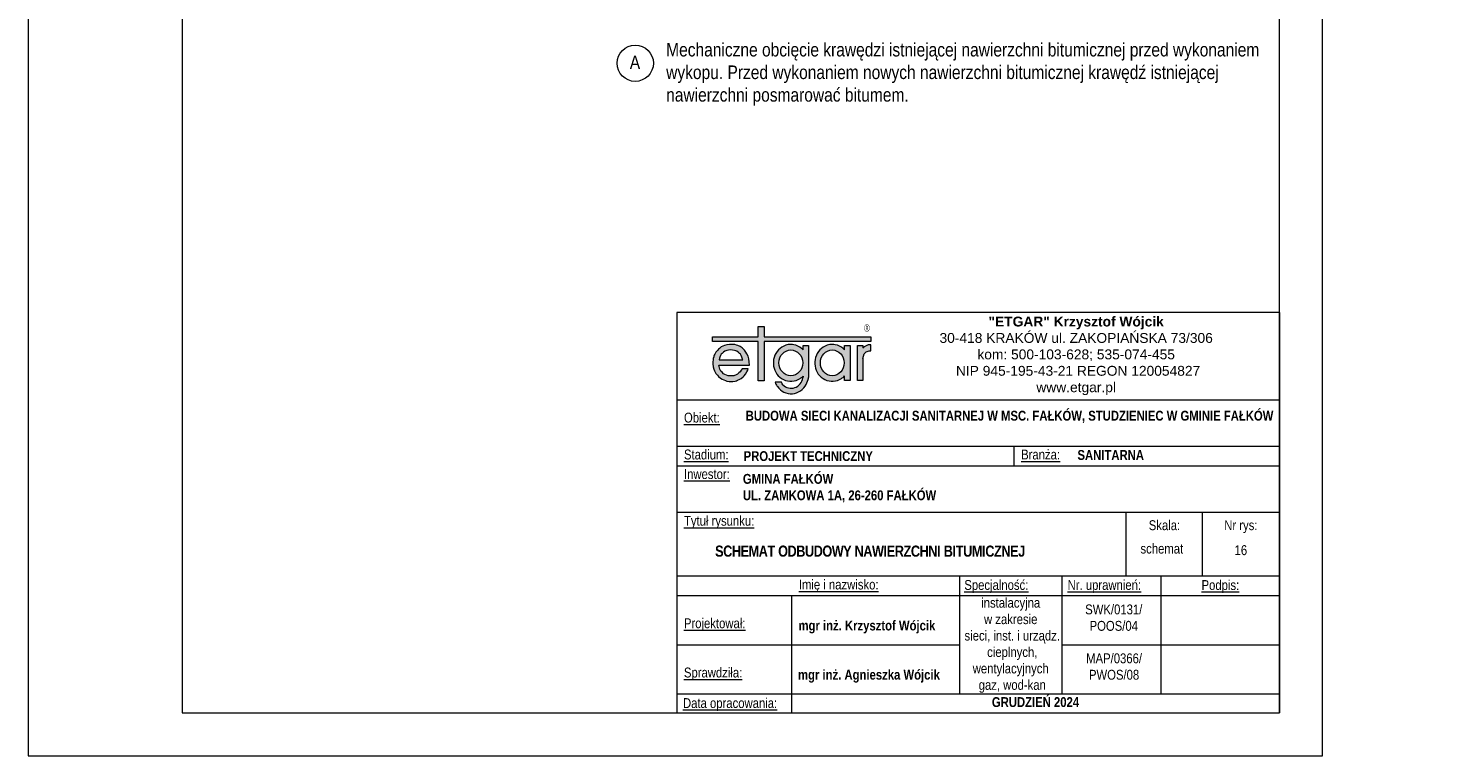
# Model space of a CAD drawing. Header units: inches. Extents: x 477 to 705, y 18 to 315.
# Tile 1 of 2: x 477 to 705, y 18 to 136. Entities that reach past the tile are written whole.
import ezdxf

# ---------------------------------------------------------------- set-up
doc = ezdxf.new("R2010")
doc.units = ezdxf.units.IN
doc.header["$MEASUREMENT"] = 0
doc.layers.get('0').update_dxf_attribs({"linetype": 'CONTINUOUS', "lineweight": 9})
doc.layers.get('Defpoints').update_dxf_attribs({"linetype": 'CONTINUOUS'})
for name, color, linetype, lineweight in [('_00_Formatka', 7, 'CONTINUOUS', 20), ('_II_Tabelki i ramki', 7, 'CONTINUOUS', 18), ('P', 7, 'CONTINUOUS', 30), ('Tabelka', 7, 'CONTINUOUS', 15)]:
    doc.layers.add(name, color=color, linetype=linetype, lineweight=lineweight)
doc.styles.add('Arial Narrow', font='ARIALN.TTF', dxfattribs={"height": 3.5})
doc.styles.add('Opisowy', font='arial.ttf')
doc.styles.get("Standard").update_dxf_attribs({"font": 'txt', "width": 0.75})
doc.styles.add('TABELA', font='romans.shx', dxfattribs={"height": 2})

# ---------------------------------------------------------------- blocks, each defined once
blk = doc.blocks.new('A$C24AC0CAE')
for color, points in [(3, [(25.67, 9.23), (8.35, 9.23), (8.35, 10.93), (7.36, 10.93), (7.36, 9.23), (0, 9.23), (0, 8.48), (7.36, 8.48), (7.36, 2.1), (8.35, 2.1), (8.35, 8.48), (25.67, 8.48)]), (256, [(25.37, 6.95), (25.67, 6.95), (25.67, 7.92), (25.25, 7.92), (25.03, 7.84), (24.89, 7.78), (24.78, 7.71), (24.68, 7.65), (24.6, 7.6), (24.52, 7.53), (24.45, 7.47), (24.39, 7.47), (24.39, 7.84), (23.5, 7.84), (23.5, 2.15), (24.39, 2.15), (24.39, 5.74), (24.47, 6.12), (24.61, 6.45), (24.73, 6.64), (24.82, 6.71), (24.92, 6.78), (25.06, 6.84), (25.24, 6.91)])]:
    blk.add_hatch(color=color).paths.add_polyline_path(points)
h = blk.add_hatch(color=256)
h.paths.add_polyline_path([(4.95, 2.74), (5.13, 2.92), (5.32, 3.17), (5.56, 3.54), (5.71, 3.84), (5.78, 4.06), (4.79, 4.06), (4.63, 3.8), (4.45, 3.55), (4.26, 3.37), (4.01, 3.17), (3.83, 3.06), (3.45, 2.93), (3.05, 2.88), (2.5, 2.93), (2.27, 3), (1.96, 3.12), (1.78, 3.24), (1.52, 3.48), (1.34, 3.68), (1.22, 3.87), (1.17, 3.99), (1.1, 4.18), (1.04, 4.43), (1.01, 4.65), (5.96, 4.65), (5.95, 5.18), (5.87, 5.64), (5.75, 6.08), (5.57, 6.46), (5.4, 6.75), (5.17, 7.07), (4.8, 7.43), (4.48, 7.64), (4.09, 7.83), (3.87, 7.9), (3.58, 7.97), (3.09, 8), (2.75, 8), (2.3, 7.95), (1.94, 7.84), (1.64, 7.71), (1.4, 7.59), (1.22, 7.46), (1.09, 7.34), (0.97, 7.21), (0.84, 7.09), (0.73, 6.97), (0.66, 6.89), (0.53, 6.72), (0.41, 6.54), (0.34, 6.41), (0.27, 6.25), (0.22, 6.15), (0.17, 5.98), (0.09, 5.7), (0.06, 5.51), (0.03, 5.2), (0.02, 4.85), (0.09, 4.36), (0.18, 3.99), (0.28, 3.73), (0.4, 3.52), (0.53, 3.3), (0.66, 3.14), (0.78, 2.99), (0.97, 2.79), (1.28, 2.53), (1.53, 2.36), (1.81, 2.23), (2.07, 2.12), (2.31, 2.05), (2.69, 1.99), (3, 1.99), (3.3, 1.99), (3.67, 2.05), (3.89, 2.11), (4.05, 2.18), (4.32, 2.3), (4.63, 2.49)])
h.paths.add_polyline_path([(1.06, 5.48), (1.1, 5.75), (1.16, 5.93), (1.28, 6.22), (1.41, 6.4), (1.53, 6.53), (1.65, 6.65), (1.78, 6.77), (1.96, 6.9), (2.3, 7.02), (2.58, 7.09), (2.92, 7.14), (3.24, 7.09), (3.57, 7.03), (3.74, 6.96), (3.93, 6.89), (4.13, 6.76), (4.25, 6.65), (4.38, 6.54), (4.51, 6.4), (4.63, 6.19), (4.75, 5.95), (4.81, 5.78), (4.87, 5.63), (4.88, 5.48)], flags=16)
h = blk.add_hatch(color=256)
edge = h.paths.add_edge_path()
edge.add_line((15.56, 7.84), (14.67, 7.84))
edge.add_line((14.67, 7.84), (14.67, 7.15))
edge.add_spline(control_points=[(14.67, 7.15), (14.6, 7.22), (14.52, 7.29), (14.08, 7.66), (13.64, 7.87), (13.02, 7.99), (12.85, 8), (12.69, 8), (12.4, 8), (12.12, 7.96), (11.41, 7.73), (11, 7.46), (10.35, 6.78), (10.11, 6.36), (9.84, 5.45), (9.81, 4.96), (9.97, 4.03), (10.15, 3.58), (10.7, 2.81), (11.07, 2.5), (11.91, 2.08), (12.39, 1.99), (13.33, 2.05), (13.79, 2.2), (14.36, 2.58), (14.52, 2.71), (14.67, 2.87)], knot_values=[5.520049, 5.520049, 5.520049, 5.520049, 5.626987, 5.626987, 6.112202, 6.112202, 6.283185, 6.283185, 6.283185, 6.572803, 6.572803, 7.058019, 7.058019, 7.543234, 7.543234, 8.028449, 8.028449, 8.513665, 8.513665, 8.99888, 8.99888, 9.484095, 9.484095, 9.969311, 9.969311, 10.188021, 10.188021, 10.188021, 10.188021], degree=3, periodic=0)
edge.add_line((14.68, 2.87), (14.63, 2.59))
edge.add_ellipse((12.73, 2.97), major_axis=(0, 2.09), ratio=0.923674, start_angle=136.5689, end_angle=259.5379, ccw=False)
edge.add_line((11.41, 1.46), (11.27, 1.63))
edge.add_line((11.27, 1.63), (11.2, 1.79))
edge.add_line((11.2, 1.79), (11.17, 1.87))
edge.add_line((11.17, 1.87), (10.15, 1.87))
edge.add_line((10.15, 1.87), (10.2, 1.67))
edge.add_spline(control_points=[(10.2, 1.67), (10.29, 1.49), (10.39, 1.32), (10.78, 0.78), (11.15, 0.47), (11.99, 0.06), (12.47, -0.03), (13.4, 0.04), (13.86, 0.2), (14.64, 0.73), (14.96, 1.09), (15.32, 1.77), (15.42, 2.05), (15.48, 2.35)], knot_values=[2.033718, 2.033718, 2.033718, 2.033718, 2.238106, 2.238106, 2.725025, 2.725025, 3.211944, 3.211944, 3.698864, 3.698864, 4.185783, 4.185783, 4.49503, 4.49503, 4.49503, 4.49503], degree=3, periodic=0)
edge.add_line((15.48, 2.35), (15.56, 2.85))
edge.add_line((15.56, 2.85), (15.56, 7.84))
edge = h.paths.add_edge_path(flags=16)
edge.add_ellipse((12.69, 5.01), major_axis=(0, 2.09), ratio=0.923674, start_angle=0, end_angle=360)
h = blk.add_hatch(color=256)
edge = h.paths.add_edge_path()
edge.add_line((22.3, 7.84), (21.41, 7.84))
edge.add_line((21.41, 7.84), (21.41, 7.13))
edge.add_spline(control_points=[(21.41, 7.13), (21.33, 7.21), (21.25, 7.29), (20.81, 7.66), (20.37, 7.87), (19.74, 7.99), (19.58, 8), (19.41, 8)], knot_values=[5.512455, 5.512455, 5.512455, 5.512455, 5.626987, 5.626987, 6.112202, 6.112202, 6.283185, 6.283185, 6.283185, 6.283185], degree=3, periodic=0)
edge.add_spline(control_points=[(19.41, 8), (19.13, 8), (18.85, 7.96), (18.13, 7.73), (17.72, 7.46), (17.08, 6.78), (16.84, 6.36), (16.57, 5.45), (16.54, 4.96), (16.69, 4.03), (16.87, 3.58), (17.42, 2.81), (17.79, 2.5), (18.64, 2.08), (19.11, 1.99), (20.05, 2.05), (20.51, 2.2), (21.09, 2.58), (21.26, 2.72), (21.41, 2.88)], knot_values=[6.283185, 6.283185, 6.283185, 6.283185, 6.572803, 6.572803, 7.058019, 7.058019, 7.543234, 7.543234, 8.028449, 8.028449, 8.513665, 8.513665, 8.99888, 8.99888, 9.484095, 9.484095, 9.969311, 9.969311, 10.195609, 10.195609, 10.195609, 10.195609], degree=3, periodic=0)
edge.add_line((21.41, 2.88), (21.41, 2.15))
edge.add_line((21.41, 2.15), (22.3, 2.15))
edge.add_line((22.3, 2.15), (22.3, 7.84))
edge = h.paths.add_edge_path(flags=16)
edge.add_ellipse((19.41, 5.01), major_axis=(0, 2.09), ratio=0.923674, start_angle=0, end_angle=360)
at = {"color": 3}
for points in [[(7.36, 8.48), (0, 8.48), (0, 9.23), (7.36, 9.23)], [(7.36, 9.23), (7.36, 10.93), (8.35, 10.93), (8.35, 9.23)], [(8.35, 9.23), (25.67, 9.23), (25.67, 8.48), (8.35, 8.48)], [(8.35, 8.48), (8.35, 2.1), (7.36, 2.1), (7.36, 8.48)]]:
    blk.add_lwpolyline(points, dxfattribs=at)
for points in [[(1.01, 4.65), (5.96, 4.65), (5.95, 5.18), (5.87, 5.64), (5.75, 6.08), (5.57, 6.46), (5.4, 6.75), (5.17, 7.07), (4.8, 7.43), (4.48, 7.64), (4.09, 7.83), (3.87, 7.9), (3.58, 7.97), (3.09, 8), (2.75, 8), (2.3, 7.95), (1.94, 7.84), (1.64, 7.71), (1.4, 7.59), (1.22, 7.46), (1.09, 7.34), (0.97, 7.21), (0.84, 7.09), (0.73, 6.97), (0.66, 6.89), (0.53, 6.72), (0.41, 6.54), (0.34, 6.41), (0.27, 6.25), (0.22, 6.15), (0.17, 5.98), (0.09, 5.7), (0.06, 5.51), (0.03, 5.2), (0.02, 4.85), (0.09, 4.36), (0.18, 3.99), (0.28, 3.73), (0.4, 3.52), (0.53, 3.3), (0.66, 3.14), (0.78, 2.99), (0.97, 2.79), (1.28, 2.53), (1.53, 2.36), (1.81, 2.23), (2.07, 2.12), (2.31, 2.05), (2.69, 1.99), (3, 1.99), (3.3, 1.99), (3.67, 2.05), (3.89, 2.11), (4.05, 2.18), (4.32, 2.3), (4.63, 2.49), (4.95, 2.74), (5.13, 2.92), (5.32, 3.17), (5.56, 3.54), (5.71, 3.84), (5.78, 4.06), (4.79, 4.06), (4.63, 3.8), (4.45, 3.55), (4.26, 3.37), (4.01, 3.17), (3.83, 3.06), (3.45, 2.93), (3.05, 2.88), (2.5, 2.93), (2.27, 3), (1.96, 3.12), (1.78, 3.24), (1.52, 3.48), (1.34, 3.68), (1.22, 3.87), (1.17, 3.99), (1.1, 4.18), (1.04, 4.43)], [(1.06, 5.48), (4.88, 5.48), (4.87, 5.63), (4.81, 5.78), (4.75, 5.95), (4.63, 6.19), (4.51, 6.4), (4.38, 6.54), (4.25, 6.65), (4.13, 6.76), (3.93, 6.89), (3.74, 6.96), (3.57, 7.03), (3.24, 7.09), (2.92, 7.14), (2.58, 7.09), (2.3, 7.02), (1.96, 6.9), (1.78, 6.77), (1.65, 6.65), (1.53, 6.53), (1.41, 6.4), (1.28, 6.22), (1.16, 5.93), (1.1, 5.75)]]:
    blk.add_lwpolyline(points, close=True)
for points in [[(14.67, 7.15), (14.67, 7.84), (15.56, 7.84), (15.56, 2.85)], [(21.41, 7.13), (21.41, 7.84), (22.3, 7.84), (22.3, 2.15), (21.41, 2.15), (21.41, 2.88)], [(24.39, 5.74), (24.39, 2.15), (23.5, 2.15), (23.5, 7.84), (24.39, 7.84), (24.39, 7.47)], [(24.39, 5.74), (24.47, 6.12), (24.61, 6.45), (24.73, 6.64), (24.82, 6.71), (24.92, 6.78), (25.06, 6.84), (25.24, 6.91), (25.37, 6.95), (25.67, 6.95), (25.67, 7.92), (25.25, 7.92), (25.03, 7.84), (24.89, 7.78), (24.78, 7.71), (24.68, 7.65), (24.6, 7.6), (24.52, 7.53), (24.45, 7.47), (24.39, 7.47)], [(14.67, 2.85), (14.63, 2.59)], [(14.67, 2.85), (14.67, 2.87)], [(15.56, 2.85), (15.48, 2.35)], [(11.41, 1.46), (11.27, 1.63), (11.2, 1.79), (11.17, 1.87), (10.15, 1.87), (10.2, 1.67)]]:
    blk.add_lwpolyline(points)
for centre in [(12.69, 5.01), (19.41, 5.01)]:
    blk.add_ellipse(centre, major_axis=(0, 2.09), ratio=0.923674)
blk.add_ellipse((12.73, 2.97), major_axis=(0, 2.09), ratio=0.923674, start_param=2.383576, end_param=4.529791)
for points, knots in [([(14.67, 7.15), (14.6, 7.22), (14.52, 7.29), (14.08, 7.66), (13.64, 7.87), (13.02, 7.99), (12.85, 8), (12.69, 8), (12.4, 8), (12.12, 7.96), (11.41, 7.73), (11, 7.46), (10.35, 6.78), (10.11, 6.36), (9.84, 5.45), (9.81, 4.96), (9.97, 4.03), (10.15, 3.58), (10.7, 2.81), (11.07, 2.5), (11.91, 2.08), (12.39, 1.99), (13.33, 2.05), (13.79, 2.2), (14.36, 2.58), (14.52, 2.71), (14.67, 2.87)], [5.520049, 5.520049, 5.520049, 5.520049, 5.626987, 5.626987, 6.112202, 6.112202, 6.283185, 6.283185, 6.283185, 6.572803, 6.572803, 7.058019, 7.058019, 7.543234, 7.543234, 8.028449, 8.028449, 8.513665, 8.513665, 8.99888, 8.99888, 9.484095, 9.484095, 9.969311, 9.969311, 10.188021, 10.188021, 10.188021, 10.188021]), ([(21.41, 7.13), (21.33, 7.21), (21.25, 7.29), (20.81, 7.66), (20.37, 7.87), (19.74, 7.99), (19.58, 8), (19.41, 8), (19.13, 8), (18.85, 7.96), (18.13, 7.73), (17.72, 7.46), (17.08, 6.78), (16.84, 6.36), (16.57, 5.45), (16.54, 4.96), (16.69, 4.03), (16.87, 3.58), (17.42, 2.81), (17.79, 2.5), (18.64, 2.08), (19.11, 1.99), (20.05, 2.05), (20.51, 2.2), (21.09, 2.58), (21.26, 2.72), (21.41, 2.88)], [5.512455, 5.512455, 5.512455, 5.512455, 5.626987, 5.626987, 6.112202, 6.112202, 6.283185, 6.283185, 6.283185, 6.572803, 6.572803, 7.058019, 7.058019, 7.543234, 7.543234, 8.028449, 8.028449, 8.513665, 8.513665, 8.99888, 8.99888, 9.484095, 9.484095, 9.969311, 9.969311, 10.195609, 10.195609, 10.195609, 10.195609]), ([(10.2, 1.67), (10.29, 1.49), (10.39, 1.32), (10.78, 0.78), (11.15, 0.47), (11.99, 0.06), (12.47, -0.03), (13.4, 0.04), (13.86, 0.2), (14.64, 0.73), (14.96, 1.09), (15.36, 1.85), (15.48, 2.23), (15.53, 2.63)], [2.033718, 2.033718, 2.033718, 2.033718, 2.238106, 2.238106, 2.725025, 2.725025, 3.211944, 3.211944, 3.698864, 3.698864, 4.185783, 4.185783, 4.593309, 4.593309, 4.593309, 4.593309])]:
    blk.add_open_spline(points, degree=3, knots=knots)

msp = doc.modelspace()

# ---------------------------------------------------------------- linework, layer by layer
at = {"layer": '_00_Formatka', "color": 0}
for p, q in [((679.86, 89.75), (582.09, 89.75)), ((582.09, 89.75), (582.09, 24.75)), ((582.09, 75.54), (679.86, 75.54)), ((582.09, 75.54), (582.09, 68.03)), ((582.09, 68.03), (582.09, 61.66)), ((582.09, 68.03), (679.86, 68.03)), ((636.79, 67.96), (636.79, 64.85)), ((582.09, 64.85), (582.09, 57.34)), ((582.09, 64.85), (679.86, 64.85)), ((582.09, 57.34), (679.86, 57.34)), ((655, 46.98), (655, 57.34)), ((667.35, 57.34), (667.35, 46.98)), ((582.09, 46.98), (679.86, 46.98)), ((627.97, 46.98), (627.97, 43.8)), ((636.79, 46.98), (659.08, 46.98)), ((641.5, 46.98), (679.86, 46.98)), ((644.56, 46.98), (644.56, 43.8)), ((660.6, 46.98), (660.6, 27.8)), ((582.09, 43.8), (644.56, 43.8)), ((582.09, 43.8), (679.86, 43.8)), ((600.72, 43.8), (600.72, 24.75)), ((627.97, 43.8), (627.97, 27.8)), ((644.56, 43.8), (679.86, 43.8)), ((644.56, 43.8), (644.56, 27.8)), ((582.09, 35.8), (627.97, 35.8)), ((582.09, 27.8), (679.86, 27.8))]:
    msp.add_line(p, q, dxfattribs=at)
for points in [[(679.86, 89.75), (679.86, 24.75)], [(582.09, 24.75), (679.86, 24.75)]]:
    msp.add_lwpolyline(points, dxfattribs=at)
at = {"layer": '_00_Formatka', "color": 0, "ltscale": 3000}
for points in [[(644.56, 35.8), (679.86, 35.8)], [(644.56, 33.29), (644.56, 33.29)], [(627.97, 29.58), (627.97, 29.58)], [(660.6, 27.8), (660.6, 27.8)]]:
    msp.add_lwpolyline(points, dxfattribs=at)
at = {"layer": '_II_Tabelki i ramki', "lineweight": 18}
for p, q in [((501.86, 307.75), (501.86, 24.75)), ((679.86, 24.75), (679.86, 307.75)), ((501.86, 24.75), (679.86, 24.75))]:
    msp.add_line(p, q, dxfattribs=at)
at = {"layer": 'Defpoints', "lineweight": 9}
msp.add_lwpolyline([(686.86, 17.75), (686.86, 314.75), (476.86, 314.75), (476.86, 17.75)], close=True, dxfattribs=at)
at = {"layer": 'P', "linetype": 'Continuous', "lineweight": 0}
msp.add_circle((575.35, 130.21), 2.95, dxfattribs=at)

# ---------------------------------------------------------------- block references
at = {"layer": '_00_Formatka', "color": 0}
msp.add_blockref('A$C24AC0CAE', (587.91, 76.55), dxfattribs=at)

# ---------------------------------------------------------------- texts
at = {"linetype": 'Continuous', "lineweight": 5, "char_height": 2.2, "attachment_point": 1, "style": 'Arial Narrow'}
for s, insert, width in [('{\\fArial Narrow|b0|i0|c238|p34;Mechaniczne obcięcie krawędzi istniejącej nawierzchni bitumicznej przed wykonaniem\\Pwykopu. Przed wykonaniem nowych nawierzchni bitumicznej krawędź istniejącej \\Pnawierzchni posmarować bitumem.}', (580.37, 133.51), 126.1546), ('{\\fArial Narrow|b0|i0|c238|p34;A}', (574.47, 131.46), 3.2489)]:
    msp.add_mtext(s, dxfattribs=dict(at, insert=insert, width=width))
at = {"layer": '_00_Formatka', "color": 0, "lineweight": 18, "insert": (646.89, 89.07), "char_height": 1.6, "width": 66.3768, "attachment_point": 2, "style": 'Opisowy'}
msp.add_mtext('{\\fArial|b1|i0|c238|p34;"ETGAR" Krzysztof Wójcik\\P\\fArial|b0|i0|c238|p34;30-418 KRAKÓW ul. ZAKOPIAŃSKA 73/306 \\Pkom: 500-103-628; 535-074-455 \\P NIP 945-195-43-21 REGON 120054827\\Pwww.etgar.pl}', dxfattribs=at)
at = {"layer": '_00_Formatka', "color": 0, "insert": (612.48, 87.82), "char_height": 1.2, "width": 13.1944, "attachment_point": 1}
msp.add_mtext('{\\fArial|b0|i0|c238|p0;®}', dxfattribs=at)
at = {"layer": '_00_Formatka', "color": 0, "style": 'Arial Narrow'}
for s, insert, char_height, width, attachment_point in [('{\\L\\C7;Obiekt:}', (583.26, 73.47), 1.6, 10.032, 1), ('{\\L\\C7;Stadium:}', (583.26, 67.48), 1.6, 10.032, 1), ('{\\fArial Narrow|b1|i0|c238|p34;\\C7;PROJEKT TECHNICZNY}', (592.94, 66.41), 1.6, 43.3002, 4), ('{\\L\\C7;Branża:}', (637.96, 67.48), 1.6, 10.032, 1), ('{\\fArial Narrow|b1|i0|c238|p34;\\C7;SANITARNA}', (647.1, 66.59), 1.6, 31.5233, 4), ('{\\L\\C7;Inwestor:}', (583.26, 64.3), 1.6, 10.032, 1), ('{\\fArial Narrow|b1|i0|c238|p34;GMINA FAŁKÓW\\PUL. ZAMKOWA 1A, 26-260 FAŁKÓW}', (592.82, 61.21), 1.6, 107.3096, 4), ('{\\fArial Narrow|b0|i0|c238|p34;\\W7.19850; }{\\C7;Skala:}', (655, 56), 1.6, 12.3584, 1), ('{\\fArial Narrow|b1|i0|c238|p34;\\T0.95;SCHEMAT ODBUDOWY NAWIERZCHNI BITUMICZNEJ}', (588.31, 50.98), 1.8, 68.754, 4), ('{\\fArial Narrow|b0|i0|c238|p0;16}', (673.61, 51.14), 1.6, 12.5029, 5), ('{\\fArial Narrow|b0|i0|c238|p34;instalacyjna \\Pw zakresie\\P sieci, inst. i urządz.\\P cieplnych, \\Pwentylacyjnych\\P gaz, wod-kan}', (636.27, 35.7), 1.6, 16.0098, 5), ('{\\fArial Narrow|b1|i0|c238|p34;GRUDZIEŃ 2024}', (640.29, 26.47), 1.6, 79.1336, 5)]:
    msp.add_mtext(s, dxfattribs=dict(at, insert=insert, char_height=char_height, width=width, attachment_point=attachment_point))
at = {"layer": '_00_Formatka', "ltscale": 0.35, "insert": (593.27, 73.78), "char_height": 1.6, "width": 81, "attachment_point": 1, "style": 'TABELA'}
msp.add_mtext('\\A1;{\\fArial Narrow|b1|i0|c238|p34;BUDOWA SIECI KANALIZACJI SANITARNEJ W MSC. FAŁKÓW, STUDZIENIEC W GMINIE FAŁKÓW}', dxfattribs=at)
at = {"layer": '_00_Formatka', "color": 0, "char_height": 1.6, "style": 'Arial Narrow'}
for s, insert, attachment_point in [('{\\L\\C7;Tytuł rysunku:}', (583.26, 56.72), 1), ('{\\L\\C7;Imię i nazwisko:}', (601.89, 46.37), 1), ('{\\L\\C7;Specjalność:}', (628.74, 46.3), 1), ('{\\L\\C7;Nr. uprawnień:}', (645.5, 46.3), 1), ('{\\L\\C7;Podpis:}', (667.23, 46.28), 1), ('SWK/0131/\\PPOOS/04', (652.99, 40.18), 5), ('{\\LProjektował:}', (583.25, 40.08), 1), ('{\\fArial Narrow|b1|i0|c238|p34;mgr inż. Krzysztof Wójcik}', (601.84, 39.72), 1), ('MAP/0366/\\PPWOS/08', (653.04, 32.24), 5), ('{\\LSprawdziła:}', (583.25, 32.08), 1), ('{\\fArial Narrow|b1|i0|c238|p34;mgr inż. Agnieszka Wójcik}', (601.76, 31.73), 1), ('{\\LData opracowania:}', (583.1, 27.12), 1)]:
    msp.add_mtext(s, dxfattribs=dict(at, insert=insert, attachment_point=attachment_point))
at = {"layer": '_00_Formatka', "color": 0, "insert": (667.35, 56), "char_height": 1.6, "width": 12.5029, "attachment_point": 1, "line_spacing_factor": 2, "style": 'Arial Narrow'}
msp.add_mtext('{\\fArial Narrow|b0|i0|c238|p34;\\W6.99232; }{\\C7;Nr rys:}', dxfattribs=at)
at = {"layer": 'Tabelka', "insert": (660.79, 51.39), "char_height": 1.6, "width": 12.3584, "attachment_point": 5, "style": 'Arial Narrow'}
msp.add_mtext('\\A1;schemat', dxfattribs=at)

doc.saveas('drawing.dxf')
